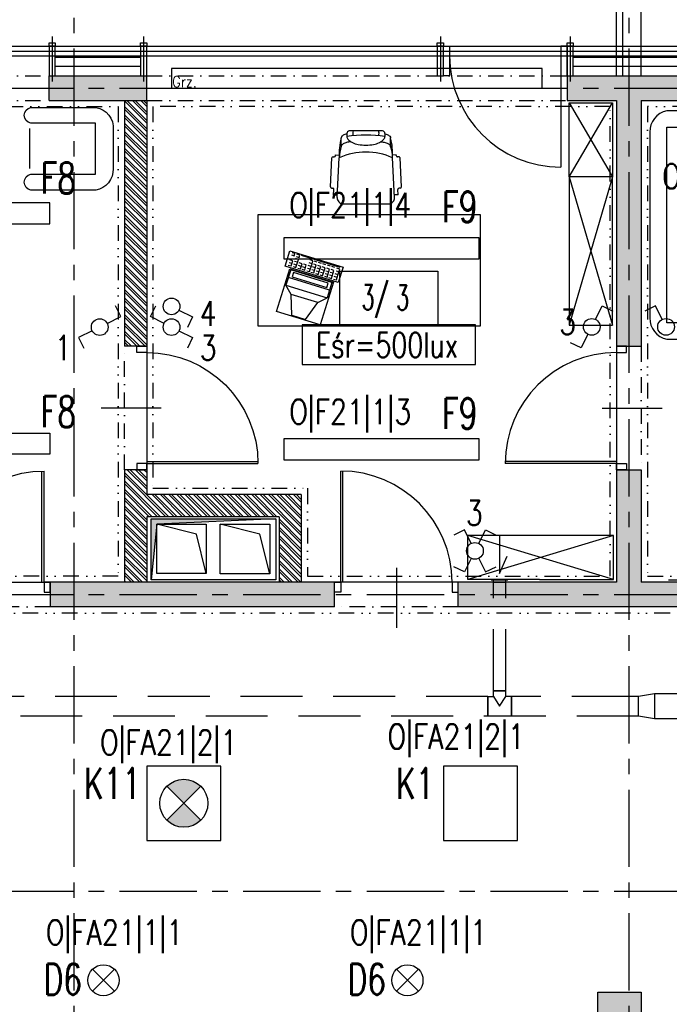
# Model space of a CAD drawing. Extents: x 41755 to 123924, y -112333 to 86187.
# Tile 137 of 256: x 101228 to 101754, y -51795 to -50998. Entities that reach past the tile are written whole.
import ezdxf
from ezdxf.enums import TextEntityAlignment as Align

# ---------------------------------------------------------------- set-up
doc = ezdxf.new("R2010")
doc.units = 0
doc.header["$LTSCALE"] = 50
for name, pattern in [('CENTER', [2, 1.25, -0.25, 0.25, -0.25]), ('CENTER2', [28.575, 19.05, -3.175, 3.175, -3.175]), ('DASHDOT', [1, 0.5, -0.25, 0, -0.25]), ('DASHED', [0.75, 0.5, -0.25]), ('DASHED2', [0.375, 0.25, -0.125]), ('DIVIDE', [31.75, 12.7, -6.35, 0, -6.35, 0, -6.35])]:
    doc.linetypes.add(name, pattern=pattern)
doc.layers.get('0').update_dxf_attribs({"color": 101, "linetype": 'CONTINUOUS'})
for name, color, linetype in [('Drz---drzwi', 5, 'CONTINUOUS'), ('E-90', 6, 'CONTINUOUS'), ('E35', 6, 'CONTINUOUS'), ('Ins-co', 2, 'CONTINUOUS'), ('Ins-went', 141, 'CONTINUOUS'), ('Opis-pom', 6, 'CONTINUOUS'), ('Opis_pom_ramka', 6, 'CONTINUOUS'), ('Os-osie glowne', 1, 'CENTER'), ('Sc-beton', 7, 'CONTINUOUS'), ('Sc-beton-hatch', 86, 'CONTINUOUS'), ('Sc-cegla pustak', 42, 'CONTINUOUS'), ('Sc-cegla pustak-hatch', 8, 'CONTINUOUS'), ('Sc-izolacja term-styropian', 151, 'STYROPIAN-KA'), ('Sc-nadproza kon', 5, 'DASHED2'), ('Sc-systemowe', 150, 'CONTINUOUS'), ('Suf-widok', 8, 'CONTINUOUS'), ('W-idok', 8, 'CONTINUOUS'), ('W-otwor-strop', 1, 'CONTINUOUS'), ('Wyp-meble', 155, 'CONTINUOUS')]:
    doc.layers.add(name, color=color, linetype=linetype)
doc.styles.add('KA wymiar', font='romans.shx', dxfattribs={"width": 0.6})
doc.styles.add('ROMANS', font='romans', dxfattribs={"width": 0.85})
doc.linetypes.add('BATTING', pattern='A,0.0001,-0.1,[134,ltypeshp.shx,S=0.1,R=0,X=-0.1,Y=0],-0.2,[134,ltypeshp.shx,S=0.1,R=180,X=0.1,Y=0],-0.1', length=0.4001)
doc.linetypes.add('STYROPIAN-KA', pattern='A,0.0001,-0.1,[135,ltypeshp.shx,S=0.1,R=0,X=-0.1,Y=0],0,[135,ltypeshp.shx,S=0.1,R=180,X=0.1,Y=0],-0.1', length=0.2001)

# ---------------------------------------------------------------- blocks, each defined once
blk = doc.blocks.new('_0630_DRZWI_90')
at = {"ltscale": 7}
for p, q in [((5, 8), (5, 98)), ((6.8, 8), (6.8, 97.98))]:
    blk.add_line(p, q, dxfattribs=at)
at = {"ltscale": 25}
for p, q in [((50, 19.7), (50, -28.9)), ((5, 8), (0, 8)), ((0, 8), (5, 8)), ((0, 0), (0, 8)), ((95, 8), (5, 8)), ((5, 8), (5, 0)), ((95, 8), (95, 0)), ((100, 8), (95, 8)), ((100, 0), (100, 8)), ((5, 0), (0, 0)), ((5, 0), (0, 0)), ((95, 0), (100, 0)), ((95, 0), (100, 0))]:
    blk.add_line(p, q, dxfattribs=at)
at = {"ltscale": 7}
blk.add_arc((5, 8), 90, 0, 90, dxfattribs=at)
blk = doc.blocks.new('_gdfjjjjjjjjjjjjjjjjj')
at = {"linetype": 'CENTER2', "ltscale": 0.5}
blk.add_line((-31.83, 0), (4.8, 0), dxfattribs=at)
at = {"ltscale": 2, "flags": 128}
for points in [[(-24, -2.5), (-26.5, -2.5), (-26.5, 2.5), (-24, 2.5), (-24, -2.5)], [(-24, -2.5), (0, -2.5), (0, 2.5), (-24, 2.5)]]:
    blk.add_lwpolyline(points, dxfattribs=at)
blk = doc.blocks.new('_opis_pom_metka')
at = {"layer": 'Opis_pom_ramka'}
blk.add_lwpolyline([(-33.13, 0), (32.87, 0), (32.87, -36), (-33.13, -36)], close=True, dxfattribs=at)
at = {"style": 'KA wymiar', "width": 0.6}
blk.add_attdef('KO/', text='', height=16.8, dxfattribs=at).set_placement((3.45, -25.87), align=Align.RIGHT)
blk.add_attdef('NR', (3.8, -26.16), '', height=16.8, dxfattribs=at)
blk = doc.blocks.new('_fkjshkjhkjh')
at = {"layer": 'Ins-went', "ltscale": 2}
for p, q in [((1580.2, 4563.94), (1548.2, 4571.94)), ((1548.2, 4531.94), (1548.2, 4571.94)), ((1548.2, 4571.94), (1588.2, 4571.94)), ((1588.2, 4571.94), (1588.2, 4531.94)), ((1588.2, 4531.94), (1580.2, 4563.94)), ((1588.2, 4531.94), (1548.2, 4531.94))]:
    blk.add_line(p, q, dxfattribs=at)
blk = doc.blocks.new('sof11_r')
for p, q in [((19.98, 34.88), (19.38, 34.85)), ((19.38, 34.85), (19.53, 31.85)), ((20.87, 36.93), (20.93, 35.93)), ((53.8, 33.56), (21.8, 31.85)), ((45.17, 39.11), (21.82, 37.98)), ((46.23, 38.16), (46.28, 37.16)), ((51.6, 36.44), (47.33, 36.22)), ((51.6, 36.44), (51.76, 33.45)), ((2, 25.76), (4.37, 25.76)), ((12.61, 30.34), (5.61, 30.34)), ((59.07, -7.89), (59.07, 28.56)), ((0, 23.76), (0, -3.09)), ((2, -5.09), (4.37, -5.09)), ((12.61, -9.66), (5.61, -9.66)), ((19.38, -14.18), (19.53, -11.18)), ((19.98, -14.21), (19.38, -14.18)), ((20.87, -16.26), (20.93, -15.26)), ((53.8, -12.88), (21.8, -11.18)), ((51.6, -15.77), (47.33, -15.54)), ((51.6, -15.77), (51.76, -12.78)), ((45.17, -18.43), (21.82, -17.31)), ((46.23, -17.49), (46.28, -16.49))]:
    blk.add_line(p, q)
for points in [[(2.23, 25.76, -0.030204), (2.78, 27.41, -0.097163), (4.32, 29.79, -0.203453), (5.61, 30.34, -0.203453)], [(4.37, -5.09, 0.184283), (6.75, -4.18, 0.102242), (9.43, -0.57, 0.061197), (10.93, 4.08, 0.047488), (11.52, 10.34, 0.047488), (10.93, 16.59, 0.061197), (9.43, 21.24, 0.102242), (6.75, 24.85, 0.184283), (4.37, 25.76, 0.184283)], [(8.71, 22.55, -0.01879), (8.95, 24.41, -0.054131), (9.78, 27.41, -0.097163), (11.32, 29.79, -0.203453), (12.61, 30.34, -0.203453)], [(2.23, -5.09, 0.030204), (2.78, -6.74, 0.097163), (4.32, -9.12, 0.203453), (5.61, -9.66, 0.203453)], [(8.71, -1.88, 0.01879), (8.95, -3.74, 0.054131), (9.78, -6.74, 0.097163), (11.32, -9.12, 0.203453), (12.61, -9.66, 0.203453)]]:
    blk.add_lwpolyline(points, format="xyb")
for centre, radius, start, end in [((18.77, -22.91), 54.85, 86.83081, 103.88055), ((19.93, 35.88), 1, 273.04478, 3.04478), ((21.87, 36.99), 1, 93.04478, 183.04478), ((45.23, 38.11), 1, 3.04478, 93.04478), ((47.28, 37.21), 1, 183.04478, 273.04478), ((54.07, 28.56), 5, 0, 93.04478), ((2, 23.76), 2, 90, 180), ((122.88, 10.34), 119.5, 172.58553, 187.41447), ((21.41, 5.61), 26.24, 89.1562, 109.59965), ((68.33, 10.34), 51.27, 155.1826, 204.8174), ((1.91, 14.05), 6.89, 73.91414, 106.08586), ((1.91, 6.62), 6.89, 253.91414, 286.08586), ((2, -3.09), 2, 180, 270), ((54.07, -7.89), 5, 266.95522, 0), ((18.77, 43.58), 54.85, 256.11945, 273.16919), ((21.41, 15.06), 26.24, 250.40035, 270.8438), ((19.93, -15.21), 1, 356.95522, 86.95522), ((47.28, -16.54), 1, 86.95522, 176.95522), ((21.87, -16.31), 1, 176.95522, 266.95522), ((45.23, -17.44), 1, 266.95522, 356.95522)]:
    blk.add_arc(centre, radius, start, end)
blk = doc.blocks.new('C003')
for p, q in [((16.69, 49.33), (11.11, 33.43)), ((28.12, 49.33), (16.69, 49.33)), ((28.12, 49.33), (33.7, 33.43)), ((11.11, 33.43), (4.99, 27.58)), ((11.11, 33.43), (33.7, 33.43)), ((33.7, 33.43), (39.82, 27.58)), ((4.99, 14.53), (4.99, 27.58)), ((39.82, 27.58), (4.99, 27.58)), ((39.82, 14.53), (39.82, 27.58)), ((4.99, 20.88), (39.82, 20.88)), ((4.99, 14.53), (39.82, 14.53))]:
    blk.add_line(p, q)
for points in [[(3.93, 13.95), (3.93, 50), (40.89, 50), (40.89, 13.95)], [(7.62, 19.57), (7.62, 15.91), (37.19, 15.91), (37.19, 19.57)], [(0, 13.07), (45, 13.07), (45, 0), (0, 0)]]:
    blk.add_lwpolyline(points, close=True)
for points in [[(4.5, 11.43), (2.12, 11.43), (2.12, 4.66), (4.5, 4.66)], [(2.12, 9.38), (4.52, 9.38)], [(8.69, 11.43), (6.31, 11.43), (6.31, 4.66), (8.69, 4.66)], [(6.31, 9.38), (8.71, 9.38)], [(12.34, 11.43), (9.96, 11.43), (9.96, 4.66), (12.34, 4.66)], [(9.96, 9.38), (12.36, 9.38)], [(16.17, 11.43), (13.8, 11.43), (13.8, 4.66), (16.17, 4.66)], [(13.8, 9.38), (16.2, 9.38)], [(19.83, 11.43), (17.45, 11.43), (17.45, 4.66), (19.83, 4.66)], [(17.45, 9.38), (19.85, 9.38)], [(23.66, 11.43), (21.28, 11.43), (21.28, 4.66), (23.66, 4.66)], [(21.28, 9.38), (23.68, 9.38)], [(27.22, 11.43), (24.84, 11.43), (24.84, 4.66), (27.22, 4.66)], [(24.84, 9.38), (27.24, 9.38)], [(31.32, 11.43), (28.94, 11.43), (28.94, 7.04), (31.32, 7.04)], [(28.94, 9.38), (31.34, 9.38)], [(34.89, 11.43), (32.51, 11.43), (32.51, 7.04), (34.89, 7.04)], [(32.51, 9.38), (34.91, 9.38)], [(38.81, 11.43), (36.43, 11.43), (36.43, 4.66), (38.81, 4.66)], [(36.43, 9.38), (38.83, 9.38)], [(42.82, 11.43), (40.44, 11.43), (40.44, 7.04), (42.82, 7.04)], [(40.44, 9.38), (42.84, 9.38)], [(2.12, 7.06), (4.52, 7.06)], [(2.12, 4.66), (2.12, 2.24), (4.52, 2.24)], [(2.13, 0.81), (34.83, 0.81)], [(6.31, 7.06), (8.71, 7.06)], [(6.32, 2.23), (8.81, 2.23)], [(9.96, 7.06), (12.36, 7.06)], [(10.06, 2.23), (12.55, 2.23)], [(13.8, 7.06), (16.2, 7.06)], [(13.89, 2.23), (16.39, 2.23)], [(17.45, 7.06), (19.85, 7.06)], [(17.54, 2.23), (20.04, 2.23)], [(21.28, 7.06), (23.68, 7.06)], [(21.38, 2.23), (23.87, 2.23)], [(24.84, 7.06), (27.24, 7.06)], [(24.84, 4.66), (24.84, 2.24), (27.24, 2.24)], [(38.86, 2.87), (36.39, 2.87), (36.39, 0.97), (38.86, 0.97)], [(36.43, 7.06), (38.83, 7.06)], [(42.85, 2.84), (40.44, 2.84), (40.44, 0.97), (42.81, 0.97)]]:
    blk.add_lwpolyline(points)
blk = doc.blocks.new('sza025_r')
for p, q in [((0, 35.74), (118, 0)), ((0, 0), (118, 35.74)), ((0, 35.74), (0, 0)), ((60, 35.74), (0, 35.74)), ((60, 35.74), (118, 35.74)), ((118, 35.74), (118, 0)), ((0, 0), (118, 0))]:
    blk.add_line(p, q)
blk = doc.blocks.new('A$C59F8734F')
at = {"layer": 'Wyp-meble'}
for p, q in [((1891.83, 4923.1), (1926.83, 4863.1)), ((1891.83, 4863.1), (1926.83, 4923.1)), ((1891.83, 4863.1), (1926.83, 4743.1)), ((1926.83, 4863.1), (1891.83, 4743.1))]:
    blk.add_line(p, q, dxfattribs=at)
at = {"layer": 'Wyp-meble', "elevation": -2}
blk.add_lwpolyline([(1508.59, 4906.53), (1456.15, 4906.53, -0.814277), (1456.15, 4919.38), (1508.81, 4919.38, -0.403655), (1522.74, 4901.3), (1522.74, 4869.73, -0.380123), (1508.81, 4852.31), (1456.15, 4852.31, -0.804356), (1456.15, 4865.37), (1508.5, 4865.37)], format="xyb", close=True, dxfattribs=at)
at = {"layer": 'Wyp-meble'}
for points in [[(1891.83, 4923.1), (1926.83, 4923.1), (1926.83, 4863.1), (1891.83, 4863.1)], [(1891.83, 4743.1), (1926.83, 4743.1), (1926.83, 4863.1), (1891.83, 4863.1)], [(1640, 4742.47), (1820, 4742.47), (1820, 4832.47), (1640, 4832.47)]]:
    blk.add_lwpolyline(points, close=True, dxfattribs=at)
blk.add_lwpolyline([(2021.64, 4731.8, 0.969502), (2021.64, 4744.97), (1970.59, 4744.97), (1970.59, 4903.4), (2021.64, 4903.4, 0.969502), (2021.64, 4916.57), (1970.59, 4916.57, 0.371033), (1957.04, 4899.41), (1957.04, 4748.96, 0.371033), (1970.59, 4731.8)], format="xyb", close=True, dxfattribs=at)
at = {"layer": 'Wyp-meble', "elevation": -2}
blk.add_lwpolyline([(1455.26, 4902.33), (1455.26, 4869.83)], dxfattribs=at)
at = {"layer": 'Wyp-meble'}
for name, p, rotation in [('sof11_r', (1716.96, 4900.3), 270), ('C003', (1708.83, 4789.99), 162.862488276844), ('sza025_r', (1927.65, 4572.83), 180)]:
    blk.add_blockref(name, p, dxfattribs=dict(at, rotation=rotation))

msp = doc.modelspace()

# ---------------------------------------------------------------- hatches: boundary and pattern name
at = {"layer": 'E35'}
h = msp.add_hatch(color=256, dxfattribs=at)
edge = h.paths.add_edge_path()
edge.add_line((101360.966, -51632.206), (101374.712, -51618.46))
edge.add_ellipse((101360.966, -51632.206), major_axis=(13.746, 13.746), ratio=1, start_angle=360, end_angle=450)
edge.add_line((101347.22, -51618.46), (101360.966, -51632.206))
edge = h.paths.add_edge_path()
edge.add_line((101374.712, -51645.952), (101360.966, -51632.206))
edge.add_line((101360.966, -51632.206), (101347.22, -51645.952))
edge.add_ellipse((101360.966, -51632.206), major_axis=(-13.746, 13.746), ratio=1, start_angle=90, end_angle=180)
at = {"layer": 'Sc-beton-hatch'}
h = msp.add_hatch(dxfattribs=at)
h.set_pattern_fill('ANSI33', color=256, style=0)
h.set_pattern_definition([(45, (48983.4185, 565.478), (-4.49012806, 4.49012806), []), (45, (48987.9087, 565.478), (-4.49012806, 4.49012806), [3.175, -1.5875])])
h.paths.add_polyline_path([(100470.966, -51043.233), (100410.966, -51043.233), (100410.966, -51103.233), (100430.966, -51103.233), (100430.966, -51063.233), (100470.966, -51063.233)])
h.paths.add_polyline_path([(100805.966, -51043.233), (100705.966, -51043.233), (100705.966, -51063.233), (100745.966, -51063.233), (100745.966, -51625.233), (100765.966, -51625.233), (100765.966, -51473.233), (101152.966, -51473.233), (101152.966, -51453.233), (100765.966, -51453.233), (100765.966, -51063.233), (100805.966, -51063.233)])
h.paths.add_polyline_path([(100430.966, -51374.233), (100410.966, -51374.233), (100410.966, -51474.233), (100430.966, -51474.233)])
h.paths.add_polyline_path([(101330.966, -51043.233), (101251.966, -51043.233), (101251.966, -51063.233), (101330.966, -51063.233)])
h.paths.add_polyline_path([(101770.966, -51043.233), (101670.966, -51043.233), (101670.966, -51063.233), (101710.966, -51063.233), (101710.966, -51262.233), (101730.966, -51262.233), (101730.966, -51063.233), (101770.966, -51063.233)])
h.paths.add_polyline_path([(101790.966, -51453.233), (101730.966, -51453.233), (101730.966, -51362.233), (101710.966, -51362.233), (101710.966, -51453.233), (101582.904, -51453.233), (101582.904, -51473.233), (101790.966, -51473.233)])
h.paths.add_polyline_path([(101482.904, -51453.233), (101252.966, -51453.233), (101252.966, -51473.233), (101482.904, -51473.233)])
h.paths.add_polyline_path([(101730.966, -51785.233), (101695.966, -51785.233), (101695.966, -51820.233), (101730.966, -51820.233)])
h.paths.add_polyline_path([(102400.966, -50943.233), (102380.966, -50943.233), (102380.966, -51043.233), (102330.966, -51043.233), (102330.966, -51063.233), (102380.966, -51063.233), (102380.966, -51453.233), (101890.966, -51453.233), (101890.966, -51473.233), (102380.966, -51473.233), (102380.966, -51873.233), (102400.966, -51873.233)])
h.paths.add_polyline_path([(102422.966, -50943.233), (102402.966, -50943.233), (102402.966, -51713.233), (102422.966, -51713.233)])
h.paths.add_polyline_path([(102400.966, -52143.233), (102380.966, -52143.233), (102380.966, -52213.233), (102400.966, -52213.233)])
h.paths.add_polyline_path([(102400.966, -52293.233), (102380.966, -52293.233), (102380.966, -52443.233), (101950.966, -52443.233), (101950.966, -52463.233), (102380.966, -52463.233), (102380.966, -52503.233), (102400.966, -52503.233)])
h.paths.add_polyline_path([(102400.966, -52603.233), (102380.966, -52603.233), (102380.966, -52643.233), (102400.966, -52643.233)])
h.paths.add_polyline_path([(102400.966, -52743.233), (102380.966, -52743.233), (102380.966, -53008.233), (102400.966, -53008.233)])
h.paths.add_polyline_path([(101730.966, -52443.233), (101710.966, -52443.233), (101710.966, -52463.233), (101710.966, -52758.233), (101690.966, -52758.233), (101690.966, -52778.233), (101730.966, -52778.233)])
h.paths.add_polyline_path([(101710.966, -52443.233), (101690.966, -52443.233), (101690.966, -52463.233), (101710.966, -52463.233)], flags=16)
h.paths.add_polyline_path([(101556.966, -52758.233), (101503.966, -52758.233), (101503.966, -52463.233), (101488.966, -52463.233), (101488.966, -52758.233), (101468.966, -52758.233), (101468.966, -52778.233), (101556.966, -52778.233)])
h.paths.add_polyline_path([(101556.966, -52443.233), (101468.966, -52443.233), (101468.966, -52463.233), (101556.966, -52463.233)])
h.paths.add_polyline_path([(101334.966, -52443.233), (101281.966, -52443.233), (101281.966, -52463.233), (101334.966, -52463.233)], flags=17)
h.paths.add_polyline_path([(101281.966, -52443.233), (100970.966, -52443.233), (100970.966, -51785.233), (100883.466, -51785.233), (100883.466, -51805.233), (100950.966, -51805.233), (100950.966, -52443.233), (100430.966, -52443.233), (100430.966, -52403.233), (100410.966, -52403.233), (100410.966, -52503.233), (100430.966, -52503.233), (100430.966, -52463.233), (100950.966, -52463.233), (100950.966, -52973.233), (100970.966, -52973.233), (100970.966, -52463.233), (101261.966, -52463.233), (101261.966, -52778.233), (101281.966, -52778.233), (101334.966, -52778.233), (101334.966, -52758.233), (101281.966, -52758.233)])
h.paths.add_polyline_path([(100783.466, -51785.233), (100765.966, -51785.233), (100765.966, -51780.233), (100745.966, -51780.233), (100745.966, -51785.233), (100430.966, -51785.233), (100430.966, -51765.233), (100410.966, -51765.233), (100410.966, -52003.233), (100430.966, -52003.233), (100430.966, -51805.233), (100783.466, -51805.233)])
h.paths.add_polyline_path([(100430.966, -52153.233), (100410.966, -52153.233), (100410.966, -52253.233), (100430.966, -52253.233)])
h.paths.add_polyline_path([(100430.966, -52653.233), (100410.966, -52653.233), (100410.966, -52850.233), (100430.966, -52850.233)], flags=17)
h.paths.add_polyline_path([(100430.966, -52940.233), (100410.966, -52940.233), (100410.966, -52983.233), (100430.966, -52983.233)])
h.paths.add_polyline_path([(101007.966, -53193.233), (100430.966, -53193.233), (100430.966, -53133.233), (100410.966, -53133.233), (100410.966, -53213.233), (101007.966, -53213.233)])
h.paths.add_polyline_path([(101770.966, -53193.233), (101157.966, -53193.233), (101157.966, -53213.233), (101710.966, -53213.233), (101710.966, -53445.233), (101730.966, -53445.233), (101730.966, -53213.233), (101770.966, -53213.233)])
h.paths.add_polyline_path([(102008.966, -53193.233), (101905.966, -53193.233), (101905.966, -53213.233), (102008.966, -53213.233)])
h.paths.add_polyline_path([(102227.966, -53193.233), (102133.966, -53193.233), (102133.966, -53213.233), (102227.966, -53213.233)])
h.paths.add_polyline_path([(102400.966, -53158.233), (102380.966, -53158.233), (102380.966, -53193.233), (102332.966, -53193.233), (102332.966, -53213.233), (102380.966, -53213.233), (102380.966, -53818.233), (102400.966, -53818.233)])
h.paths.add_polyline_path([(101730.966, -53545.233), (101710.966, -53545.233), (101710.966, -53740.233), (101730.966, -53740.233)])
h.paths.add_polyline_path([(101730.966, -53840.233), (101710.966, -53840.233), (101710.966, -53943.233), (101297.571, -53943.233, -0.1551034), (101300.811, -53953.425, -0.1483474), (101297.835, -53963.233), (101710.966, -53963.233), (101710.966, -54023.233), (101730.966, -54023.233)])
h.paths.add_polyline_path([(101297.571, -53943.233), (101295.705, -53943.233), (101295.705, -53963.233), (101297.835, -53963.233, 0.1483474), (101300.811, -53953.425, 0.1551034)])
h.paths.add_polyline_path([(101270.705, -53943.233), (101268.745, -53943.233, 0.1551034), (101265.506, -53953.425, 0.1483474), (101268.481, -53963.233), (101270.705, -53963.233)])
h.paths.add_polyline_path([(101268.745, -53943.233), (101201.966, -53943.233), (101201.966, -53963.233), (101268.481, -53963.233, -0.1483474), (101265.506, -53953.425, -0.1551034)])
h.paths.add_polyline_path([(100980.966, -53943.233), (100970.966, -53943.233), (100930.966, -53943.233), (100930.966, -53968.233), (100970.966, -53968.233), (100980.966, -53968.233)])
h.paths.add_polyline_path([(100490.966, -53943.233), (100410.966, -53943.233), (100410.966, -53963.233), (100490.966, -53963.233)])
h.paths.add_polyline_path([(100530.966, -54448.233), (100510.966, -54448.233), (100510.966, -54481.233), (100530.966, -54481.233)])
h.paths.add_polyline_path([(101773.966, -54593.233), (101730.966, -54593.233), (101730.966, -54503.233), (101710.966, -54503.233), (101710.966, -54593.233), (100530.966, -54593.233), (100530.966, -54578.233), (100510.966, -54578.233), (100510.966, -54593.233), (100270.966, -54593.233), (100270.966, -54618.233), (101773.966, -54618.233)])
h.paths.add_polyline_path([(100220.966, -54593.233), (100170.966, -54593.233), (100170.966, -54618.233), (100220.966, -54618.233)])
h.paths.add_polyline_path([(100120.966, -54593.233), (100070.966, -54593.233), (100070.966, -54618.233), (100120.966, -54618.233)])
h.paths.add_polyline_path([(100020.966, -54593.233), (99970.966, -54593.233), (99970.966, -54618.233), (100020.966, -54618.233)])
h.paths.add_polyline_path([(99920.966, -54593.233), (99880.966, -54593.233), (99880.966, -55500.233), (99980.966, -55500.233), (99980.966, -55515.233), (100000.966, -55515.233), (100000.966, -55480.233), (99900.966, -55480.233), (99900.966, -54618.233), (99920.966, -54618.233)])
h.paths.add_polyline_path([(100585.966, -55633.233), (100000.966, -55633.233), (100000.966, -55615.233), (99980.966, -55615.233), (99980.966, -55633.233), (99780.966, -55633.233), (99780.966, -55988.233), (100510.966, -55988.233), (100510.966, -56028.233), (100530.966, -56028.233), (100530.966, -55988.233), (100582.966, -55988.233), (100582.966, -55968.233), (100530.966, -55968.233), (100530.966, -55813.233), (100510.966, -55813.233), (100510.966, -55968.233), (99800.966, -55968.233), (99800.966, -55653.233), (100510.966, -55653.233), (100510.966, -55663.233), (100530.966, -55663.233), (100530.966, -55653.233), (100585.966, -55653.233)])
h.paths.add_polyline_path([(101310.966, -55968.233), (100810.966, -55968.233), (100810.966, -55880.233), (100790.966, -55880.233), (100790.966, -55968.233), (100737.966, -55968.233), (100737.966, -55988.233), (100790.966, -55988.233), (100790.966, -56028.233), (100810.966, -56028.233), (100810.966, -55988.233), (101310.966, -55988.233)])
h.paths.add_polyline_path([(101490.966, -55633.233), (100735.966, -55633.233), (100735.966, -55653.233), (101490.966, -55653.233)])
h.paths.add_polyline_path([(101777.966, -55968.233), (101730.966, -55968.233), (101730.966, -55853.733), (101710.966, -55853.733), (101710.966, -55968.233), (101590.966, -55968.233), (101590.966, -55988.233), (101777.966, -55988.233)])
h.paths.add_polyline_path([(101802.966, -55963.233), (101777.966, -55963.233), (101777.966, -55988.233), (101802.966, -55988.233)])
h.paths.add_polyline_path([(101730.966, -55128.233), (101710.966, -55128.233), (101710.966, -55723.733), (101730.966, -55723.733)])
h.paths.add_polyline_path([(101953.466, -55963.233), (101928.466, -55963.233), (101928.466, -55988.233), (101953.466, -55988.233)])
h.paths.add_polyline_path([(102103.466, -55963.233), (102078.466, -55963.233), (102078.466, -55988.233), (102103.466, -55988.233)])
h.paths.add_polyline_path([(102253.466, -55963.233), (102228.466, -55963.233), (102228.466, -55988.233), (102253.466, -55988.233)])
h.paths.add_polyline_path([(102365.966, -55968.233), (102320.966, -55968.233), (102320.966, -55988.233), (102365.966, -55988.233)])
h.paths.add_polyline_path([(102400.966, -55953.233), (102365.966, -55953.233), (102365.966, -55988.233), (102400.966, -55988.233)])
h.paths.add_polyline_path([(102400.966, -55891.233), (102380.966, -55891.233), (102380.966, -55953.233), (102400.966, -55953.233)])
h.paths.add_polyline_path([(102400.966, -55815.733), (102375.966, -55815.733), (102375.966, -55840.733), (102400.966, -55840.733)])
h.paths.add_polyline_path([(102400.966, -55665.733), (102375.966, -55665.733), (102375.966, -55690.733), (102400.966, -55690.733)])
h.paths.add_polyline_path([(102400.966, -55515.733), (102375.966, -55515.733), (102375.966, -55540.733), (102400.966, -55540.733)])
h.paths.add_polyline_path([(102400.966, -55365.733), (102375.966, -55365.733), (102375.966, -55390.733), (102400.966, -55390.733)])
h.paths.add_polyline_path([(102400.966, -55240.733), (102380.966, -55240.733), (102380.966, -55260.733), (102400.966, -55260.733)])
h.paths.add_polyline_path([(102400.966, -55215.733), (102375.966, -55215.733), (102375.966, -55240.733), (102400.966, -55240.733)])
h.paths.add_polyline_path([(102400.966, -55033.233), (102380.966, -55033.233), (102380.966, -55215.733), (102400.966, -55215.733)])
h.paths.add_polyline_path([(102400.966, -54833.233), (102365.966, -54833.233), (102365.966, -54798.233), (102345.966, -54798.233), (102345.966, -54853.233), (102380.966, -54853.233), (102380.966, -54883.233), (102400.966, -54883.233)])
h.paths.add_polyline_path([(102365.966, -54537.733), (102345.966, -54537.733), (102345.966, -54593.233), (101908.966, -54593.233), (101908.966, -54618.233), (102345.966, -54618.233), (102345.966, -54648.233), (102365.966, -54648.233), (102365.966, -54618.233)])
h.paths.add_polyline_path([(101730.966, -54128.233), (101710.966, -54128.233), (101710.966, -54353.233), (101730.966, -54353.233)])
h.paths.add_polyline_path([(102365.966, -54131.233), (102400.966, -54131.233), (102400.966, -54088.233), (102380.966, -54088.233), (102380.966, -54111.233), (102345.966, -54111.233), (102345.966, -54417.733), (102365.966, -54417.733)])
h.paths.add_polyline_path([(102400.966, -53918.233), (102380.966, -53918.233), (102380.966, -53988.233), (102400.966, -53988.233)])
at = {"layer": 'Sc-cegla pustak-hatch'}
h = msp.add_hatch(dxfattribs=at)
h.set_pattern_fill('ANSI32', color=256, scale=0.5, angle=90, style=0)
h.set_pattern_definition([(135, (48983.4185, 565.478), (-3.36759605, -3.36759605), []), (135, (48983.4185, 567.723), (-3.36759605, -3.36759605), [])])
h.paths.add_polyline_path([(100430.966, -51745.233), (100410.966, -51745.233), (100410.966, -51765.233), (100430.966, -51765.233)])
h.paths.add_polyline_path([(101330.966, -51063.233), (101312.966, -51063.233), (101312.966, -51262.233), (101330.966, -51262.233)])
h.paths.add_polyline_path([(101455.966, -51382.233), (101330.966, -51382.233), (101330.966, -51362.233), (101312.966, -51362.233), (101312.966, -51453.233), (101330.966, -51453.233), (101330.966, -51400.233), (101437.966, -51400.233), (101437.966, -51453.233), (101455.966, -51453.233)])
h.paths.add_polyline_path([(102049.966, -51473.233), (102031.966, -51473.233), (102031.966, -51525.233), (101968.966, -51525.233), (101968.966, -51473.233), (101950.966, -51473.233), (101950.966, -51548.233), (101968.966, -51548.233), (101968.966, -51543.233), (102049.966, -51543.233)])
h.paths.add_polyline_path([(101968.966, -51648.233), (101950.966, -51648.233), (101950.966, -52323.233), (101968.966, -52323.233), (101968.966, -52193.233), (102380.966, -52193.233), (102380.966, -52175.233), (101968.966, -52175.233)])
h.paths.add_polyline_path([(101968.966, -52463.233), (101950.966, -52463.233), (101950.966, -52543.233), (101968.966, -52543.233)])
h.paths.add_polyline_path([(101968.966, -52423.233), (101950.966, -52423.233), (101950.966, -52443.233), (101968.966, -52443.233)])
h.paths.add_polyline_path([(101968.966, -52643.233), (101950.966, -52643.233), (101950.966, -52973.233), (101968.966, -52973.233), (101968.966, -52946.233), (102050.966, -52946.233), (102050.966, -52954.233), (102042.966, -52954.233), (102042.966, -52973.233), (102380.966, -52973.233), (102380.966, -52955.233), (102060.966, -52955.233), (102060.966, -52928.233), (101968.966, -52928.233)])
h.paths.add_polyline_path([(101279.966, -52945.233), (101261.966, -52945.233), (101261.966, -52955.233), (101078.966, -52955.233), (101078.966, -52687.233), (101060.966, -52687.233), (101060.966, -52955.233), (100970.966, -52955.233), (100970.966, -52973.233), (101261.966, -52973.233), (101261.966, -53015.733), (101279.966, -53015.733)])
h.paths.add_polyline_path([(101279.966, -52778.233), (101261.966, -52778.233), (101261.966, -52845.233), (101279.966, -52845.233)])
h.paths.add_polyline_path([(100950.966, -52955.233), (100925.966, -52955.233), (100925.966, -52973.233), (100950.966, -52973.233)])
h.paths.add_polyline_path([(100825.966, -52955.233), (100430.966, -52955.233), (100430.966, -52973.233), (100825.966, -52973.233)])
h.paths.add_polyline_path([(100428.966, -53213.233), (100410.966, -53213.233), (100410.966, -53333.233), (100428.966, -53333.233)])
h.paths.add_polyline_path([(100428.966, -53483.233), (100410.966, -53483.233), (100410.966, -53548.233), (100428.966, -53548.233)])
h.paths.add_polyline_path([(100428.966, -53698.233), (100410.966, -53698.233), (100410.966, -53763.233), (100428.966, -53763.233)])
h.paths.add_polyline_path([(100428.966, -53913.233), (100410.966, -53913.233), (100410.966, -53943.233), (100428.966, -53943.233)])
h.paths.add_polyline_path([(100428.966, -53963.233), (100410.966, -53963.233), (100410.966, -53978.233), (100428.966, -53978.233)])
h.paths.add_polyline_path([(100428.966, -54128.233), (100410.966, -54128.233), (100410.966, -54193.233), (100428.966, -54193.233)])
h.paths.add_polyline_path([(100428.966, -54343.233), (100410.966, -54343.233), (100410.966, -54466.233), (100510.966, -54466.233), (100510.966, -54448.233), (100428.966, -54448.233)])
h.paths.add_polyline_path([(101335.966, -54321.233), (101279.966, -54321.233), (101279.966, -53970.786, -0.2026768), (101268.481, -53963.233), (101261.966, -53963.233), (101261.966, -54339.233), (101335.966, -54339.233)])
h.paths.add_polyline_path([(101710.966, -54321.233), (101510.966, -54321.233), (101510.966, -53963.233), (101492.966, -53963.233), (101492.966, -54321.233), (101435.966, -54321.233), (101435.966, -54339.233), (101710.966, -54339.233)])
h.paths.add_polyline_path([(101710.966, -53645.233), (101352.966, -53645.233), (101352.966, -53562.233), (101279.966, -53562.233), (101279.966, -53213.233), (101261.966, -53213.233), (101261.966, -53943.233), (101268.745, -53943.233, -0.1958107), (101279.966, -53936.063), (101279.966, -53580.233), (101334.966, -53580.233), (101334.966, -53943.233), (101352.966, -53943.233), (101352.966, -53663.233), (101710.966, -53663.233)])
h.paths.add_polyline_path([(101279.966, -53936.063, 0.1514484), (101270.705, -53940.913), (101279.966, -53940.913)], flags=17)
h.paths.add_polyline_path([(101279.966, -53940.913), (101270.705, -53940.913), (101270.705, -53943.233), (101279.966, -53943.233)], flags=17)
h.paths.add_polyline_path([(101490.966, -54618.233), (101472.966, -54618.233), (101472.966, -54648.233), (101490.966, -54648.233)])
h.paths.add_polyline_path([(101490.966, -54798.233), (101472.966, -54798.233), (101472.966, -55633.233), (101490.966, -55633.233)])
h.paths.add_polyline_path([(101773.966, -55128.233), (101730.966, -55128.233), (101730.966, -55146.233), (101773.966, -55146.233)])
h.paths.add_polyline_path([(102180.966, -55128.233), (101968.966, -55128.233), (101950.966, -55128.233), (101923.966, -55128.233), (101923.966, -55146.233), (102180.966, -55146.233)])
h.paths.add_polyline_path([(101968.966, -54853.233), (102190.966, -54853.233), (102190.966, -54835.233), (101950.966, -54835.233), (101950.966, -55128.233), (101968.966, -55128.233)])
h.paths.add_polyline_path([(102345.966, -54835.233), (102290.966, -54835.233), (102290.966, -54853.233), (102345.966, -54853.233)])
h.paths.add_polyline_path([(101968.966, -54453.233), (101950.966, -54453.233), (101950.966, -54593.233), (101968.966, -54593.233)])
h.paths.add_polyline_path([(101968.966, -54129.233), (102345.966, -54129.233), (102345.966, -54111.233), (101968.966, -54111.233), (101968.966, -53840.233), (101950.966, -53840.233), (101950.966, -54353.233), (101968.966, -54353.233)])
h.paths.add_polyline_path([(102380.966, -53645.233), (101995.966, -53645.233), (101995.966, -53553.233), (101968.966, -53553.233), (101968.966, -53531.233), (101950.966, -53531.233), (101950.966, -53571.233), (101977.966, -53571.233), (101977.966, -53645.233), (101950.966, -53645.233), (101950.966, -53740.233), (101968.966, -53740.233), (101968.966, -53663.233), (102380.966, -53663.233)])
h.paths.add_polyline_path([(101968.966, -53213.233), (101950.966, -53213.233), (101950.966, -53441.233), (101968.966, -53441.233)])
h.paths.add_polyline_path([(101279.966, -53150.733), (101261.966, -53150.733), (101261.966, -53193.233), (101279.966, -53193.233)])
at = {"layer": 'W-otwor-strop', "linetype": 'Continuous', "ltscale": 0.5}
msp.add_hatch(color=256, dxfattribs=at).paths.add_polyline_path([(101435.434, -51401.886), (101339.134, -51406.386), (101334.634, -51451.386), (101334.634, -51401.886)])

# ---------------------------------------------------------------- linework, layer by layer
at = {"layer": 'E35'}
for p, q in [((101309.985, -51238.168), (101305.711, -51229.632)), ((101333.947, -51238.168), (101338.221, -51229.632)), ((101357.054, -51232.952), (101368.09, -51238.478)), ((101693.936, -51240.503), (101699.462, -51229.468)), ((101699.462, -51229.468), (101707.997, -51233.742)), ((101742.47, -51229.468), (101733.935, -51233.742)), ((101747.996, -51240.503), (101742.47, -51229.468)), ((101298.949, -51243.694), (101309.985, -51238.168)), ((101344.983, -51243.694), (101333.947, -51238.168)), ((101368.09, -51238.478), (101363.816, -51247.013)), ((101286.878, -51249.738), (101275.842, -51255.264)), ((101357.054, -51249.738), (101368.09, -51255.264)), ((101275.842, -51255.264), (101280.116, -51263.799)), ((101368.09, -51255.264), (101363.816, -51263.799)), ((101682.366, -51263.61), (101673.83, -51259.336)), ((101687.892, -51252.574), (101682.366, -51263.61)), ((101587.941, -51410.811), (101579.406, -51415.085)), ((101593.467, -51421.847), (101587.941, -51410.811)), ((101599.512, -51421.847), (101605.037, -51410.811)), ((101605.037, -51410.811), (101613.573, -51415.085)), ((101593.467, -51433.918), (101587.941, -51444.954)), ((101599.512, -51433.918), (101605.037, -51444.954)), ((101587.941, -51444.954), (101579.406, -51440.68)), ((101605.037, -51444.954), (101613.573, -51440.68)), ((101347.22, -51618.46), (101374.712, -51645.952)), ((101347.22, -51645.952), (101374.712, -51618.46)), ((101304.859, -51784.426), (101287.04, -51766.607)), ((101304.859, -51766.607), (101287.04, -51784.426)), ((101550.753, -51784.426), (101532.934, -51766.607)), ((101550.753, -51766.607), (101532.934, -51784.426))]:
    msp.add_line(p, q, dxfattribs=at)
at = {"layer": 'E35', "linetype": 'Continuous', "ltscale": 0.3}
msp.add_line((101348.006, -51645.166), (101373.926, -51619.246), dxfattribs=at)
at = {"layer": 'E35'}
for points in [[(101094.716, -51163.233), (101252.716, -51163.233), (101252.716, -51146.233), (101094.716, -51146.233)], [(101441.966, -51191.542), (101599.966, -51191.542), (101599.966, -51174.542), (101441.966, -51174.542)], [(101094.716, -51332.693), (101252.716, -51332.693), (101252.716, -51349.693), (101094.716, -51349.693)], [(101441.966, -51354.292), (101599.966, -51354.292), (101599.966, -51337.292), (101441.966, -51337.292)]]:
    msp.add_lwpolyline(points, close=True, dxfattribs=at)
at = {"layer": 'E35', "linetype": 'Continuous', "ltscale": 0.3}
for points in [[(101456.695, -51277.051), (101597.028, -51277.051), (101597.028, -51244.772), (101456.695, -51244.772)], [(101330.966, -51662.206), (101390.966, -51662.206), (101390.966, -51602.206), (101330.966, -51602.206)], [(101570.966, -51662.206), (101630.966, -51662.206), (101630.966, -51602.206), (101570.966, -51602.206)]]:
    msp.add_lwpolyline(points, close=True, dxfattribs=at)
at = {"layer": 'E35'}
for centre, radius in [((101351.018, -51229.93), 6.75), ((101292.914, -51246.716), 6.75), ((101351.018, -51246.716), 6.75), ((101690.914, -51246.539), 6.75), ((101751.018, -51246.539), 6.75), ((101596.489, -51427.883), 6.75), ((101360.966, -51632.206), 19.44), ((101295.949, -51775.517), 12.6), ((101541.843, -51775.517), 12.6)]:
    msp.add_circle(centre, radius, dxfattribs=at)
at = {"layer": 'Ins-co'}
msp.add_lwpolyline([(101350.966, -51037.41), (101350.966, -51053.41), (101650.966, -51053.41), (101650.966, -51037.41)], close=True, dxfattribs=at)
at = {"layer": 'Ins-went', "linetype": 'DASHED', "ltscale": 2}
for p, q in [((101422.434, -51414.386), (101390.434, -51406.386)), ((101390.434, -51446.386), (101390.434, -51406.386)), ((101390.434, -51406.386), (101430.434, -51406.386)), ((101430.434, -51406.386), (101430.434, -51446.386)), ((101430.434, -51446.386), (101422.434, -51414.386)), ((101430.434, -51446.386), (101390.434, -51446.386)), ((101609.653, -51451.211), (101623.153, -51451.211)), ((101611.403, -51453.211), (101611.403, -51451.211)), ((101621.403, -51453.211), (101611.403, -51453.211)), ((101611.403, -51453.211), (101621.403, -51453.211)), ((101611.403, -51541.211), (101611.403, -51453.211)), ((101621.403, -51453.211), (101621.403, -51451.211)), ((101621.403, -51541.211), (101621.403, -51453.211)), ((101752.966, -51451.211), (101768.966, -51451.211)), ((101606.903, -51545.711), (101019.203, -51545.711)), ((101606.903, -51545.711), (101606.903, -51561.711)), ((101606.903, -51561.711, -3620), (101606.903, -51545.711, -3620)), ((101606.903, -51545.711, -3620), (101611.403, -51545.711, -3620)), ((101621.403, -51541.211), (101611.403, -51541.211)), ((101611.403, -51541.211, -3620), (101621.403, -51541.211, -3620)), ((101611.403, -51545.711, -3620), (101611.403, -51541.211, -3620)), ((101611.403, -51545.711, -3620), (101616.403, -51553.711, -3620)), ((101616.403, -51553.711, -3620), (101621.403, -51545.711, -3620)), ((101621.403, -51545.711, -3620), (101621.403, -51541.211, -3620)), ((101625.903, -51545.711, -3620), (101621.403, -51545.711, -3620)), ((101625.903, -51545.711, -3620), (101625.903, -51561.711, -3620)), ((101625.903, -51561.711), (101625.903, -51545.711)), ((101724.803, -51545.711), (101625.903, -51545.711)), ((101728.766, -51545.711), (101724.766, -51545.711)), ((101741.766, -51543.711), (101728.766, -51545.711)), ((101728.766, -51561.711), (101728.766, -51545.711)), ((101741.766, -51543.711), (101741.766, -51563.711)), ((101744.766, -51543.711), (101741.766, -51543.711)), ((101777.266, -51543.711, -3650), (101744.766, -51543.711, -3650)), ((101728.766, -51561.711), (101019.203, -51561.711)), ((101741.766, -51563.711), (101728.766, -51561.711)), ((101728.766, -51561.711), (101728.766, -51561.711)), ((101744.766, -51563.711), (101741.766, -51563.711)), ((101777.266, -51563.711, -3650), (101744.766, -51563.711, -3650))]:
    msp.add_line(p, q, dxfattribs=at)
msp.add_lwpolyline([(101616.403, -51415.973), (101616.403, -51446.211), (101622.426, -51432.197)], dxfattribs=at)
at = {"layer": 'Os-osie glowne'}
for points in [[(101271.966, -50521.233), (101271.966, -56498.233)], [(101720.966, -50521.233), (101720.966, -56498.233)], [(99508.966, -51053.233), (111775.966, -51053.233)], [(99508.966, -51463.233), (111775.966, -51463.233)], [(99508.966, -51703.233), (111775.966, -51703.233)]]:
    msp.add_lwpolyline(points, dxfattribs=at)
at = {"layer": 'Sc-beton'}
for points in [[(101251.966, -51043.233), (101330.966, -51043.233)], [(101251.966, -51063.233), (101251.966, -51043.233)], [(101330.966, -51063.233), (101330.966, -51043.233)], [(101670.966, -51043.233), (101670.966, -51063.233)], [(101670.966, -51043.233), (101770.966, -51043.233)], [(101251.966, -51063.233), (101330.966, -51063.233)], [(101670.966, -51063.233), (101710.966, -51063.233)], [(101710.966, -51063.233), (101710.966, -51262.233)], [(101730.966, -51063.233), (101730.966, -51262.233)], [(101730.966, -51063.233), (101770.966, -51063.233)], [(101710.966, -51262.233), (101730.966, -51262.233)], [(101710.966, -51362.233), (101710.966, -51453.233)], [(101710.966, -51362.233), (101730.966, -51362.233)], [(101730.966, -51362.233), (101730.966, -51453.233)], [(101482.904, -51453.233), (101252.966, -51453.233)], [(101252.966, -51453.233), (101252.966, -51473.233)], [(101482.904, -51473.233), (101482.904, -51453.233)], [(101710.966, -51453.233), (101582.904, -51453.233)], [(101582.904, -51473.233), (101582.904, -51453.233)], [(101790.966, -51453.233), (101730.966, -51453.233)], [(101482.904, -51473.233), (101252.966, -51473.233)], [(101790.966, -51473.233), (101582.904, -51473.233)]]:
    msp.add_lwpolyline(points, dxfattribs=at)
msp.add_lwpolyline([(101695.966, -51785.233), (101730.966, -51785.233), (101730.966, -51820.233), (101695.966, -51820.233)], close=True, dxfattribs=at)
at = {"layer": 'Sc-cegla pustak'}
for points in [[(101312.966, -51063.233), (101312.966, -51262.233)], [(101330.966, -51063.233), (101330.966, -51262.233)], [(101330.966, -51262.233), (101312.966, -51262.233)], [(101330.966, -51362.233), (101312.966, -51362.233)], [(101312.966, -51362.233), (101312.966, -51453.233)], [(101330.966, -51362.233), (101330.966, -51382.233)], [(101455.966, -51382.233), (101330.966, -51382.233)], [(101455.966, -51382.233), (101455.966, -51453.233)], [(101437.966, -51400.233), (101330.966, -51400.233)], [(101330.966, -51400.233), (101330.966, -51453.233)], [(101437.966, -51400.233), (101437.966, -51453.233)]]:
    msp.add_lwpolyline(points, dxfattribs=at)
at = {"layer": 'Sc-izolacja term-styropian', "linetype": 'ByBlock'}
for p, q in [((101256.966, -51043.233), (101256.966, -51028.233)), ((101256.966, -51028.233), (101325.966, -51028.233)), ((101325.966, -51028.233), (101325.966, -51043.233)), ((101675.966, -51043.233), (101675.966, -51028.233)), ((101675.966, -51028.233), (101765.966, -51028.233))]:
    msp.add_line(p, q, dxfattribs=at)
at = {"layer": 'Sc-izolacja term-styropian', "linetype": 'BATTING', "ltscale": 0.35}
for points in [[(101325.966, -51035.733), (101256.966, -51035.733)], [(101765.966, -51035.733), (101675.966, -51035.733)]]:
    msp.add_lwpolyline(points, dxfattribs=at)
at = {"layer": 'Sc-nadproza kon', "linetype": 'DASHDOT', "ltscale": 0.5}
for points in [[(100805.966, -51043.233), (101251.966, -51043.233)], [(101330.966, -51043.233), (101670.966, -51043.233)], [(100805.966, -51063.233), (101251.966, -51063.233)], [(101330.966, -51063.233), (101670.966, -51063.233)], [(101312.966, -51362.233), (101312.966, -51262.233)], [(101730.966, -51262.233), (101730.966, -51362.233)], [(101252.966, -51473.233), (101152.966, -51473.233)], [(101582.904, -51473.233), (101482.904, -51473.233)]]:
    msp.add_lwpolyline(points, dxfattribs=at)
at = {"layer": 'Sc-systemowe', "ltscale": 2}
for points in [[(100386.966, -51019.233), (102360.466, -51019.233)], [(100390.966, -51023.233), (102360.466, -51023.233)], [(100394.966, -51027.233), (102360.466, -51027.233)], [(101665.966, -51027.233), (101665.966, -51117.233)]]:
    msp.add_lwpolyline(points, dxfattribs=at)
for points in [[(101570.966, -51019.233), (101575.966, -51019.233), (101575.966, -51043.233), (101570.966, -51043.233)], [(101670.966, -51019.233), (101665.966, -51019.233), (101665.966, -51043.233), (101670.966, -51043.233)]]:
    msp.add_lwpolyline(points, close=True, dxfattribs=at)
msp.add_arc((101665.966, -51027.233), 90, 180, 270, dxfattribs=at)
at = {"layer": 'Suf-widok', "linetype": 'DIVIDE', "ltscale": 0.02}
msp.add_line((101945.966, -51478.233), (100803.966, -51478.228), dxfattribs=at)
for points in [[(100770.966, -51068.233), (101307.966, -51068.233), (101307.966, -51448.233), (100770.966, -51448.233)], [(101705.966, -51068.233), (101335.966, -51068.233), (101335.966, -51377.233), (101460.966, -51377.233), (101460.966, -51448.233), (101705.966, -51448.233)], [(101735.966, -51068.233), (101735.966, -51448.233), (102375.966, -51448.233), (102375.966, -51068.233)]]:
    msp.add_lwpolyline(points, close=True, dxfattribs=at)
at = {"layer": 'W-idok'}
for points in [[(101715.966, -51043.233), (101715.966, -50867.435)], [(101730.966, -51043.233), (101730.966, -50865.339)], [(101710.966, -51043.233), (101710.966, -50873.176)]]:
    msp.add_lwpolyline(points, dxfattribs=at)
at = {"layer": 'W-otwor-strop', "linetype": 'Continuous', "ltscale": 0.5}
for points in [[(101334.634, -51401.886), (101435.434, -51401.886), (101435.434, -51451.386), (101334.634, -51451.386)], [(101435.434, -51401.886), (101339.134, -51406.386), (101334.634, -51451.386), (101334.634, -51401.886)]]:
    msp.add_lwpolyline(points, close=True, dxfattribs=at)

# ---------------------------------------------------------------- block references
for name, p in [('A$C59F8734F', (99780.966, -55988.233)), ('_fkjshkjhkjh', (99790.966, -55978.233))]:
    msp.add_blockref(name, p)
at = {"layer": 'Drz---drzwi', "xscale": -1, "rotation": 270}
msp.add_blockref('_0630_DRZWI_90', (101322.966, -51362.233), dxfattribs=at)
at = {"layer": 'Drz---drzwi', "rotation": 89.99999999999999}
msp.add_blockref('_0630_DRZWI_90', (101718.966, -51362.233), dxfattribs=at)
at = {"layer": 'Drz---drzwi', "xscale": -1}
msp.add_blockref('_0630_DRZWI_90', (101252.966, -51461.233), dxfattribs=at)
at = {"layer": 'Drz---drzwi'}
msp.add_blockref('_0630_DRZWI_90', (101482.904, -51461.233), dxfattribs=at)
at = {"layer": 'Opis-pom'}
ref = msp.add_blockref('_opis_pom_metka', (101527.015, -51201.572), dxfattribs=dict(at, xscale=1.2, yscale=1.2, zscale=1.2))
ref.add_attrib('KO/', '3/', dxfattribs={"layer": '0', "height": 20.16, "style": 'KA wymiar', "width": 0.6}).set_placement((101526.635, -51232.614), align=Align.RIGHT)
ref.add_attrib('NR', '3', (101532.722, -51232.97), dxfattribs={"layer": '0', "height": 20.16, "style": 'KA wymiar', "width": 0.6})
at = {"layer": 'Sc-systemowe', "ltscale": 2, "rotation": 270}
for p in [(101254.466, -51043.233), (101328.466, -51043.233), (101568.466, -51043.233), (101673.466, -51043.233)]:
    msp.add_blockref('_gdfjjjjjjjjjjjjjjjjj', p, dxfattribs=at)

# ---------------------------------------------------------------- texts
at = {"layer": 'E-90', "style": 'ROMANS'}
for s, rotation, width, p in [('O|F21|1|6A', 360, 0.8, (101803.431, -51126.056)), ('O|F21|1|4', 0, 0.8, (101495.635, -51149.384)), ('4', 360, 0.8, (101380.614, -51235.595)), ('3', 0, 0.8, (101671.435, -51242.579)), ('1', 0, 0.8, (101263.318, -51263.449)), ('3', 360, 0.8, (101380.614, -51263.449)), ('Eśr=500lux', 360, 0.75, (101525.351, -51261.204)), ('O|F21|1|3', 0, 0.8, (101495.635, -51316.675)), ('3', 360, 0.8, (101595.936, -51397.138)), ('O|FA21|2|1', 360, 0.8, (101348.713, -51584.363)), ('O|FA21|2|1', 0, 0.8, (101581.287, -51579.566)), ('O|FA21|1|1', 0, 0.8, (101304.935, -51738.166)), ('O|FA21|1|1', 0, 0.8, (101550.829, -51738.166))]:
    msp.add_text(s, height=20, rotation=rotation, dxfattribs=dict(at, width=width)).set_placement(p, align=Align.MIDDLE)
at = {"layer": 'E35', "style": 'ROMANS', "width": 0.7}
for s, p in [('F8', (101259.396, -51126.056)), ('F9', (101584.193, -51149.384)), ('F8', (101259.396, -51315.227)), ('F9', (101584.193, -51316.675)), ('K11', (101303.245, -51616.093)), ('K1', (101548.041, -51616.093)), ('D6', (101263.139, -51774.693)), ('D6', (101509.034, -51774.693))]:
    msp.add_text(s, height=25, dxfattribs=at).set_placement(p, align=Align.MIDDLE)
at = {"layer": 'Ins-co', "insert": (101371.576, -51043.56), "char_height": 9, "width": 203.76147, "attachment_point": 3, "style": 'ROMANS'}
msp.add_mtext('Grz.', dxfattribs=at)

doc.saveas('drawing.dxf')
